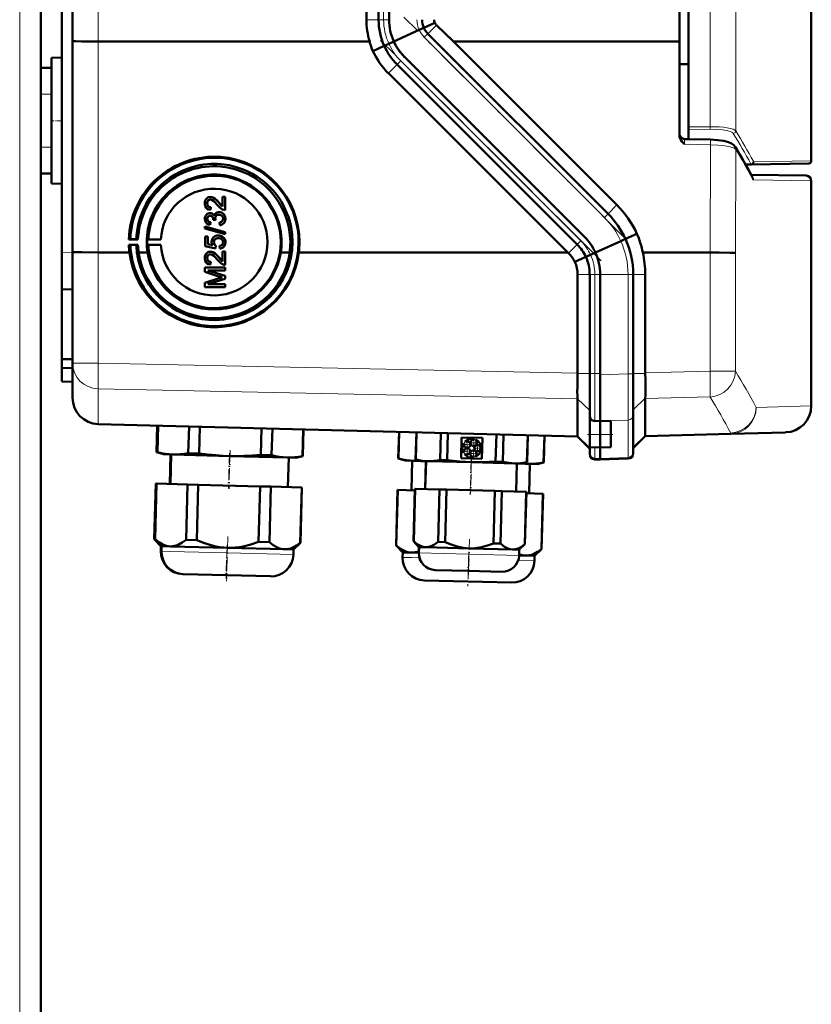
# Model space of a CAD drawing. Extents: x -1595 to 1972, y -1757 to 691.
# Tile 47 of 59: x 473 to 623, y 87 to 274. Entities that reach past the tile are written whole.
import ezdxf

# ---------------------------------------------------------------- set-up
doc = ezdxf.new("R2010")
doc.units = 0
doc.linetypes.add('DASHDOT', pattern=[18.5, 12, -3, 0.5, -3])

msp = doc.modelspace()

# ---------------------------------------------------------------- linework, layer by layer
at = {"color": 7, "linetype": 'DASHDOT', "lineweight": 18}
for p, q in [((472.57, -465.35), (472.57, 494.65)), ((587.17, 232.47), (545.38, 274.26)), ((582.75, 228.05), (540.96, 269.84))]:
    msp.add_line(p, q, dxfattribs=at)
at = {"color": 7, "lineweight": 18}
for p, q in [((472.57, -197.9), (472.57, 414.65)), ((608.27, 386.62), (608.27, 252.69)), ((603.41, 253.51), (603.41, 385.8)), ((487.43, 269.67), (487.43, 369.63)), ((541.53, 365.51), (541.53, 273.79)), ((538.27, 273.79), (540.57, 273.79)), ((541.53, 273.79), (540.57, 273.79)), ((541.53, 273.79), (542.57, 273.79)), ((551.54, 272.77), (549.91, 271.14)), ((549.14, 272.24), (549.14, 272.24)), ((549.23, 270.46), (549.91, 271.14)), ((487.43, 229.68), (487.43, 269.67)), ((541.65, 268.82), (541.65, 268.82)), ((583.37, 236.31), (549.23, 270.46)), ((542.42, 263.64), (544.08, 265.3)), ((544.76, 265.99), (544.08, 265.3)), ((578.9, 231.85), (544.76, 265.99)), ((476.57, 259.65), (478.57, 259.65)), ((599.28, 253.45), (603.41, 253.51)), ((603.41, 253.02), (599.28, 252.97)), ((603.45, 250.08), (598.54, 250.2)), ((476.57, 249.65), (478.57, 249.65)), ((603.38, 229.64), (603.45, 250.08)), ((608.27, 249.2), (608.2, 229.58)), ((611.09, 246.47), (610.04, 246.45)), ((611.71, 246.84), (622.57, 247.03)), ((611.35, 244.05), (611.34, 244.07)), ((622.56, 243.23), (611.63, 243.42)), ((585.74, 238.68), (584.05, 237)), ((583.37, 236.31), (584.05, 237)), ((578.9, 231.85), (578.22, 231.16)), ((587.35, 232.24), (587.34, 232.24)), ((480.57, 229.71), (482.57, 229.64)), ((487.43, 208.69), (487.43, 229.68)), ((576.56, 229.51), (578.22, 231.16)), ((603.38, 207.14), (603.38, 229.64)), ((608.2, 229.58), (608.2, 207.14)), ((579.85, 228.82), (579.85, 228.82)), ((578.27, 225.51), (580.57, 225.51)), ((580.57, 225.51), (581.53, 225.51)), ((581.53, 225.51), (582.57, 225.51)), ((581.53, 225.51), (581.53, 206.7)), ((587.85, 225.51), (582.56, 225.51)), ((587.85, 225.51), (588.81, 225.51)), ((587.85, 206.65), (587.85, 225.51)), ((591.1, 225.51), (588.81, 225.51)), ((487.43, 208.69), (482.57, 208.69)), ((487.43, 208.69), (578.27, 206.79)), ((578.26, 206.7), (580.57, 206.7)), ((581.53, 206.7), (580.57, 206.7)), ((581.53, 206.7), (582.57, 206.7)), ((581.53, 197.73), (581.53, 206.7)), ((582.56, 206.5), (587.85, 206.65)), ((588.81, 206.65), (587.85, 206.65)), ((591.1, 206.71), (588.81, 206.71)), ((603.38, 207.14), (591.1, 206.88)), ((603.38, 207.14), (608.2, 207.14)), ((578.27, 201.92), (487.43, 203.82)), ((487.43, 203.82), (487.43, 197.27)), ((578.26, 201.94), (580.57, 199.7)), ((591.1, 202.06), (588.81, 199.82)), ((591.1, 202.01), (603.38, 202.27)), ((612.14, 200.3), (622.56, 200.57)), ((587.85, 197.89), (582.56, 197.74)), ((587.85, 190.82), (587.85, 197.89)), ((487.43, 197.27), (578.27, 194.89)), ((487.43, 197.27), (487.43, 197.14)), ((581.53, 197.73), (582.57, 197.69)), ((581.53, 197.72), (581.53, 197.73)), ((578.27, 194.89), (580.57, 192.64)), ((580.57, 195.19), (582.57, 195.19)), ((584.56, 195.19), (582.56, 195.19)), ((591.1, 194.99), (588.81, 192.76)), ((607.3, 195.42), (591.1, 195)), ((607.3, 195.3), (607.3, 195.42)), ((581.53, 190.67), (581.53, 192.73)), ((581.53, 190.67), (582.57, 190.64)), ((581.53, 190.43), (581.53, 190.67)), ((587.85, 190.82), (582.56, 190.64)), ((587.85, 190.58), (587.85, 190.82)), ((499.37, 173.06), (499.31, 173.06)), ((499.43, 173.06), (499.37, 173.06)), ((501.1, 173.01), (499.43, 173.06)), ((511.92, 172.73), (501.1, 173.01)), ((524.42, 172.4), (511.92, 172.73)), ((546.8, 171.82), (545.12, 171.86)), ((548.3, 171.78), (546.8, 171.82)), ((548.21, 172.74), (548.18, 172.74)), ((557.7, 172.49), (548.21, 172.74)), ((567.2, 172.24), (557.7, 172.49)), ((570.11, 171.21), (567.03, 171.29))]:
    msp.add_line(p, q, dxfattribs=at)
at = {"color": 7, "lineweight": 50}
for p, q in [((599.28, 385.86), (599.28, 253.45)), ((476.57, 264.65), (476.57, 374.65)), ((482.57, 269.73), (482.57, 369.56)), ((597.56, 269.63), (597.56, 369.67)), ((538.27, 273.79), (538.27, 365.51)), ((540.57, 365.51), (540.57, 273.79)), ((542.57, 365.51), (542.57, 273.79)), ((480.57, 229.71), (480.57, 318.72)), ((622.57, 318.16), (622.57, 247.03)), ((551.23, 273.19), (549.14, 272.24)), ((554.78, 269.64), (551.54, 272.77)), ((548.26, 271.84), (543.45, 269.65)), ((549.14, 272.24), (548.26, 271.84)), ((584.05, 237), (549.91, 271.14)), ((482.57, 229.75), (482.57, 269.73)), ((538.88, 269.65), (487.43, 269.67)), ((539.51, 267.85), (541.65, 268.82)), ((541.65, 268.82), (542.53, 269.22)), ((542.53, 269.22), (543.47, 269.65)), ((597.56, 269.63), (554.78, 269.64)), ((585.74, 238.68), (554.78, 269.64)), ((597.56, 269.63), (597.56, 251.92)), ((478.57, 266.54), (480.57, 266.6)), ((478.57, 266.54), (480.57, 266.6)), ((478.57, 242.75), (478.57, 266.54)), ((578.22, 231.16), (544.08, 265.3)), ((579.63, 232.58), (545.49, 266.72)), ((579.64, 232.58), (545.49, 266.72)), ((599.28, 265.33), (597.56, 265.35)), ((476.57, 264.65), (478.57, 264.65)), ((476.57, 259.65), (476.57, 264.65)), ((478.57, 259.65), (478.57, 264.65)), ((576.41, 229.65), (542.42, 263.64)), ((476.57, 259.65), (476.57, 249.65)), ((478.57, 259.65), (478.57, 249.65)), ((599.28, 252.97), (599.28, 253.45)), ((599.28, 251.15), (599.28, 252.97)), ((598.54, 251.17), (599.28, 251.15)), ((598.54, 251.17), (603.45, 251.05)), ((476.57, 244.65), (476.57, 249.65)), ((478.57, 244.65), (478.57, 249.65)), ((622.07, 246.53), (611.22, 246.34)), ((476.57, -197.9), (476.57, 244.65)), ((476.57, 244.65), (478.57, 244.65)), ((611.22, 246.34), (610.11, 246.32)), ((478.57, 242.75), (480.57, 242.7)), ((611.15, 244.41), (621.58, 244.23)), ((622.56, 200.57), (622.56, 243.23)), ((508.09, 238.99), (508.1, 238.99)), ((508.36, 240.13), (508.37, 240.13)), ((508.71, 240.18), (508.71, 240.19)), ((510.29, 239.12), (511, 238.36)), ((510.29, 239.11), (510.29, 239.12)), ((511, 240.23), (511.01, 240.24)), ((511, 238.35), (511, 240.23)), ((511, 240.23), (511.49, 240.23)), ((511.01, 240.24), (511.5, 240.24)), ((511.49, 240.23), (511.5, 240.24)), ((511.49, 240.23), (511.49, 237.71)), ((511.5, 240.24), (511.5, 237.72)), ((508.34, 237.08), (508.34, 237.08)), ((508.62, 237.12), (508.63, 237.12)), ((508.78, 238.26), (508.73, 237.76)), ((508.73, 237.76), (508.74, 237.77)), ((508.79, 238.26), (508.74, 237.77)), ((508.78, 238.26), (508.79, 238.26)), ((509.97, 237.27), (509.98, 237.27)), ((510.34, 237.32), (510.34, 237.32)), ((511.49, 237.71), (511.5, 237.72)), ((508.09, 236.04), (508.1, 236.04)), ((508.68, 235.39), (508.63, 234.9)), ((508.69, 235.4), (508.64, 234.9)), ((508.68, 235.39), (508.69, 235.4)), ((509.22, 235.83), (509.23, 235.91)), ((509.67, 235.78), (509.22, 235.83)), ((509.62, 236.1), (509.62, 236.11)), ((509.67, 235.78), (509.68, 235.79)), ((510.41, 235.34), (510.42, 235.35)), ((510.46, 234.85), (510.41, 235.34)), ((511.54, 236.05), (511.55, 236.05)), ((507.64, 234.62), (511.49, 233.53)), ((507.64, 234.21), (507.64, 234.62)), ((507.64, 234.62), (507.65, 234.62)), ((511.49, 233.12), (507.64, 234.21)), ((507.65, 234.62), (511.5, 233.53)), ((508.63, 234.9), (508.64, 234.9)), ((510.76, 234.91), (510.77, 234.91)), ((511.49, 233.53), (511.49, 233.12)), ((511.49, 233.53), (511.5, 233.53)), ((511.5, 233.53), (511.5, 233.12)), ((493.26, 232.15), (493.54, 232.21)), ((494.98, 232.15), (493.26, 232.15)), ((493.54, 232.21), (494.65, 232.18)), ((494.65, 232.18), (494.98, 232.15)), ((496.7, 232.14), (496.95, 232.19)), ((499.32, 232.14), (496.7, 232.14)), ((496.95, 232.19), (499.32, 232.14)), ((507.69, 232.68), (508.19, 232.68)), ((507.69, 230.85), (507.69, 232.68)), ((507.69, 232.68), (507.7, 232.68)), ((507.7, 232.68), (508.19, 232.68)), ((508.19, 232.68), (508.19, 231.26)), ((508.19, 232.68), (508.19, 231.25)), ((508.19, 232.68), (508.19, 232.68)), ((509.37, 231.61), (509.38, 231.61)), ((509.71, 232.8), (509.72, 232.81)), ((510.17, 232.87), (510.18, 232.88)), ((511.08, 232.58), (511.08, 232.58)), ((511.49, 233.12), (511.5, 233.12)), ((511.54, 231.6), (511.55, 231.6)), ((586.46, 231.84), (581.65, 229.65)), ((587.34, 232.24), (586.46, 231.84)), ((589.52, 233.23), (587.35, 232.24)), ((480.57, 222.72), (480.57, 229.71)), ((482.57, 208.69), (482.57, 229.75)), ((487.43, 229.68), (493.38, 229.68)), ((493.54, 231.11), (493.27, 231.13)), ((493.27, 231.13), (494.98, 231.13)), ((494.65, 231.12), (493.54, 231.11)), ((494.98, 231.13), (494.65, 231.12)), ((496.79, 229.68), (495.1, 229.68)), ((496.95, 231.12), (496.7, 231.14)), ((496.7, 231.14), (499.32, 231.14)), ((499.32, 231.14), (496.95, 231.12)), ((509.67, 230.45), (507.69, 230.85)), ((508.19, 231.26), (509.18, 231.06)), ((508.19, 231.25), (508.19, 231.26)), ((508.19, 231.25), (509.18, 231.06)), ((508.36, 229.76), (508.37, 229.76)), ((508.71, 229.81), (508.71, 229.82)), ((509.72, 230.95), (509.67, 230.45)), ((509.67, 230.45), (509.68, 230.46)), ((509.73, 230.95), (509.68, 230.46)), ((509.72, 230.95), (509.73, 230.95)), ((510.46, 230.4), (510.41, 230.9)), ((510.41, 230.9), (510.42, 230.9)), ((510.78, 230.47), (510.79, 230.47)), ((511, 227.98), (511, 229.86)), ((511, 229.86), (511.49, 229.86)), ((511, 229.86), (511.01, 229.86)), ((511.01, 229.86), (511.5, 229.86)), ((511.49, 229.86), (511.49, 227.34)), ((511.49, 229.86), (511.5, 229.86)), ((511.5, 229.86), (511.5, 227.34)), ((523.73, 229.67), (522.03, 229.67)), ((525.44, 229.66), (539.86, 229.66)), ((539.86, 229.66), (576.41, 229.65)), ((576.56, 229.51), (576.41, 229.65)), ((580.74, 229.22), (581.68, 229.65)), ((590.63, 229.65), (603.38, 229.64)), ((508.09, 228.62), (508.1, 228.62)), ((508.78, 227.89), (508.73, 227.39)), ((508.79, 227.89), (508.74, 227.39)), ((508.78, 227.89), (508.79, 227.89)), ((510.29, 228.75), (511, 227.99)), ((510.29, 228.74), (510.29, 228.75)), ((577.75, 227.87), (579.85, 228.82)), ((579.85, 228.82), (580.74, 229.22)), ((507.64, 226.8), (511.49, 226.8)), ((507.64, 225.99), (507.64, 226.8)), ((507.64, 226.8), (507.65, 226.8)), ((510.3, 225.14), (507.64, 225.99)), ((507.65, 226.8), (511.5, 226.8)), ((508.24, 226.26), (511.5, 225.23)), ((508.24, 226.26), (511.49, 225.23)), ((511.49, 226.26), (508.24, 226.26)), ((508.73, 227.39), (508.74, 227.39)), ((511.49, 227.34), (511.5, 227.34)), ((511.49, 226.8), (511.49, 226.26)), ((511.49, 226.8), (511.5, 226.8)), ((511.49, 226.26), (511.5, 226.26)), ((511.5, 226.8), (511.5, 226.26)), ((507.64, 223.91), (510.35, 224.77)), ((507.65, 223.92), (510.35, 224.78)), ((511.49, 224.66), (508.24, 223.64)), ((511.49, 225.23), (511.49, 224.66)), ((511.49, 225.23), (511.5, 225.23)), ((511.49, 224.66), (511.5, 224.66)), ((511.5, 225.23), (511.5, 224.66)), ((578.27, 206.79), (578.27, 225.51)), ((580.57, 206.7), (580.57, 225.51)), ((582.56, 206.5), (582.56, 225.51)), ((582.57, 206.7), (582.57, 225.51)), ((588.81, 206.65), (588.81, 225.51)), ((591.1, 206.88), (591.1, 225.51)), ((482.57, 222.65), (480.57, 222.72)), ((480.57, 222.72), (480.57, 209.42)), ((507.64, 223.91), (507.65, 223.92)), ((507.64, 223.1), (507.64, 223.91)), ((511.49, 223.09), (507.64, 223.1)), ((508.24, 223.64), (511.5, 223.64)), ((508.24, 223.64), (511.49, 223.64)), ((511.49, 223.64), (511.49, 223.09)), ((511.49, 223.64), (511.5, 223.64)), ((511.49, 223.09), (511.5, 223.1)), ((511.5, 223.64), (511.5, 223.1)), ((480.57, 209.42), (482.57, 209.44)), ((480.57, 209.42), (480.57, 207.81)), ((480.57, 205.22), (480.57, 207.81)), ((480.57, 207.81), (482.57, 207.72)), ((482.57, 202.14), (482.57, 208.69)), ((578.27, 206.79), (578.26, 206.7)), ((580.57, 204.1), (580.57, 206.7)), ((582.56, 197.74), (582.56, 206.5)), ((582.57, 197.69), (582.57, 206.7)), ((588.81, 198.86), (588.81, 206.65)), ((591.1, 206.88), (591.1, 206.71)), ((480.57, 205.22), (482.57, 205.15)), ((580.57, 201.66), (580.57, 204.1)), ((578.26, 201.94), (578.27, 201.92)), ((578.27, 201.92), (578.27, 194.89)), ((580.57, 199.79), (580.57, 201.66)), ((591.1, 195), (591.1, 202.01)), ((580.57, 198.74), (580.57, 199.79)), ((580.57, 195.19), (580.57, 198.74)), ((588.81, 191.79), (588.81, 198.86)), ((578.27, 194.76), (487.43, 197.14)), ((498.5, 191.8), (498.63, 196.85)), ((498.5, 191.8), (498.63, 196.85)), ((498.5, 191.8), (498.63, 196.85)), ((498.55, 191.79), (498.69, 196.84)), ((498.56, 191.79), (498.69, 196.84)), ((498.61, 191.79), (498.74, 196.84)), ((498.62, 191.79), (498.75, 196.84)), ((498.67, 191.79), (498.8, 196.84)), ((504.51, 191.64), (504.65, 196.69)), ((506.57, 191.58), (506.7, 196.63)), ((518.26, 191.28), (518.39, 196.33)), ((520.31, 191.22), (520.44, 196.27)), ((526.16, 191.07), (526.29, 196.12)), ((526.21, 191.07), (526.34, 196.12)), ((581.53, 197.72), (582.57, 197.69)), ((582.56, 197.69), (584.56, 197.76)), ((582.56, 197.69), (582.56, 197.74)), ((582.56, 197.69), (582.56, 195.19)), ((582.57, 195.19), (582.57, 197.69)), ((584.56, 195.19), (584.56, 197.76)), ((544.31, 190.6), (544.44, 195.65)), ((544.36, 190.6), (544.5, 195.65)), ((547.59, 190.44), (547.73, 195.56)), ((547.62, 190.44), (547.75, 195.56)), ((547.65, 190.44), (547.78, 195.56)), ((552.23, 190.32), (552.37, 195.44)), ((553.58, 190.29), (553.71, 195.4)), ((556.2, 190.66), (556.3, 194.62)), ((556.3, 194.62), (560.26, 194.51)), ((558.61, 194.2), (558.66, 194.33)), ((559, 194.21), (558.95, 194.08)), ((560.26, 194.51), (560.16, 190.55)), ((562.75, 190.05), (562.89, 195.16)), ((564.1, 190.01), (564.23, 195.13)), ((568.68, 189.89), (568.82, 195.01)), ((568.71, 189.89), (568.85, 195.01)), ((571.85, 189.88), (571.98, 194.93)), ((571.9, 189.87), (572.04, 194.92)), ((578.27, 194.76), (580.57, 192.46)), ((580.57, 195.19), (580.57, 192.76)), ((582.56, 192.69), (582.56, 195.19)), ((582.57, 192.69), (582.57, 195.19)), ((584.56, 195.19), (584.56, 192.73)), ((591.1, 194.87), (588.81, 192.58)), ((591.1, 194.87), (607.3, 195.3)), ((591.1, 195), (591.1, 194.99)), ((617.69, 195.57), (607.3, 195.3)), ((556.81, 193.45), (556.7, 193.53)), ((556.92, 193.82), (557.03, 193.73)), ((560.01, 192.36), (559.88, 192.36)), ((559.89, 192.72), (560.02, 192.72)), ((580.57, 191.64), (580.57, 192.76)), ((580.57, 192.76), (582.57, 192.69)), ((584.56, 192.73), (582.56, 192.69)), ((582.56, 190.64), (582.56, 192.69)), ((582.57, 190.64), (582.57, 192.69)), ((499.79, 191.41), (498.5, 191.8)), ((498.5, 191.8), (498.55, 191.79)), ((499.79, 191.41), (498.5, 191.8)), ((498.6, 191.78), (498.55, 191.79)), ((498.56, 191.79), (498.61, 191.79)), ((499.85, 191.41), (498.56, 191.79)), ((498.65, 191.78), (498.61, 191.79)), ((498.62, 191.79), (498.67, 191.79)), ((499.91, 191.41), (498.62, 191.79)), ((499.85, 191.41), (499.79, 191.41)), ((499.91, 191.41), (499.85, 191.41)), ((501.58, 191.37), (499.91, 191.41)), ((501.14, 191.38), (500.99, 185.78)), ((501.14, 191.38), (501, 185.78)), ((501.14, 191.38), (501, 185.78)), ((501.2, 191.38), (501.05, 185.78)), ((501.26, 191.38), (501.11, 185.78)), ((512.4, 191.08), (501.58, 191.37)), ((504.51, 191.64), (506.57, 191.58)), ((523.23, 190.8), (512.4, 191.08)), ((518.26, 191.28), (520.31, 191.22)), ((524.9, 190.76), (523.23, 190.8)), ((523.55, 190.79), (523.4, 185.19)), ((524.9, 190.76), (526.21, 191.07)), ((526.16, 191.07), (526.21, 191.07)), ((544.31, 190.6), (544.36, 190.6)), ((545.6, 190.21), (544.31, 190.6)), ((547.59, 190.44), (547.62, 190.44)), ((548.63, 190.13), (547.59, 190.44)), ((547.62, 190.44), (547.65, 190.44)), ((548.66, 190.13), (547.62, 190.44)), ((560.16, 190.55), (556.2, 190.66)), ((556.65, 191.72), (556.77, 191.8)), ((556.97, 191.5), (556.85, 191.42)), ((558.57, 190.82), (558.53, 190.95)), ((558.87, 191.05), (558.91, 190.92)), ((580.57, 191.43), (580.57, 191.64)), ((581.53, 190.43), (582.57, 190.4)), ((582.56, 190.4), (582.56, 190.64)), ((587.85, 190.58), (582.56, 190.4)), ((582.57, 190.4), (582.57, 190.64)), ((588.81, 191.58), (588.81, 191.79)), ((547.28, 190.17), (545.6, 190.21)), ((546.95, 190.18), (546.81, 184.58)), ((548.66, 190.13), (547.28, 190.17)), ((548.66, 190.13), (548.63, 190.13)), ((549.93, 190.1), (548.66, 190.13)), ((549.53, 190.11), (549.39, 184.81)), ((549.56, 190.11), (549.42, 184.81)), ((558.16, 189.89), (549.93, 190.1)), ((552.23, 190.32), (553.58, 190.29)), ((566.38, 189.67), (558.16, 189.89)), ((562.75, 190.05), (564.1, 190.01)), ((567.65, 189.64), (566.38, 189.67)), ((566.76, 189.66), (566.62, 184.36)), ((567.65, 189.64), (568.71, 189.89)), ((568.92, 189.6), (567.66, 189.64)), ((568.68, 189.89), (568.71, 189.89)), ((570.59, 189.56), (568.92, 189.6)), ((569.25, 189.6), (569.1, 184)), ((570.59, 189.56), (571.9, 189.87)), ((571.85, 189.88), (571.9, 189.87)), ((498.07, 175.34), (498.35, 185.85)), ((498.07, 175.34), (498.35, 185.85)), ((498.07, 175.34), (498.35, 185.85)), ((498.4, 185.85), (498.12, 175.34)), ((498.13, 175.34), (498.4, 185.85)), ((498.46, 185.85), (498.18, 175.34)), ((498.19, 175.34), (498.46, 185.85)), ((498.51, 185.85), (498.24, 175.34)), ((498.4, 185.85), (498.35, 185.85)), ((498.46, 185.85), (498.4, 185.85)), ((498.4, 185.85), (498.4, 185.85)), ((498.51, 185.85), (498.46, 185.85)), ((498.51, 185.85), (504.36, 185.69)), ((504.36, 185.69), (504.08, 175.19)), ((506.41, 185.64), (504.36, 185.69)), ((506.41, 185.64), (506.14, 175.13)), ((506.41, 185.64), (518.1, 185.33)), ((518.1, 185.33), (517.83, 174.83)), ((520.16, 185.28), (518.1, 185.33)), ((520.16, 185.28), (519.88, 174.77)), ((520.16, 185.28), (526, 185.13)), ((526, 185.13), (525.73, 174.62)), ((525.78, 174.62), (526.05, 185.12)), ((526.05, 185.12), (526, 185.13)), ((547.18, 174.91), (547.45, 184.86)), ((547.21, 174.91), (547.47, 184.86)), ((547.5, 184.86), (547.24, 174.91)), ((547.47, 184.86), (547.45, 184.86)), ((547.5, 184.86), (547.47, 184.86)), ((547.5, 184.86), (552.09, 184.74)), ((543.88, 174.15), (544.16, 184.65)), ((544.21, 184.65), (543.93, 174.14)), ((544.21, 184.65), (544.16, 184.65)), ((544.21, 184.65), (547.44, 184.56)), ((552.09, 184.74), (551.83, 174.79)), ((553.43, 184.71), (552.09, 184.74)), ((553.43, 184.71), (553.17, 174.75)), ((553.43, 184.71), (562.61, 184.47)), ((562.61, 184.47), (562.35, 174.51)), ((563.95, 184.43), (562.61, 184.47)), ((563.95, 184.43), (563.69, 174.47)), ((563.95, 184.43), (568.54, 184.31)), ((568.54, 184.31), (568.28, 174.35)), ((568.31, 174.35), (568.57, 184.31)), ((568.57, 184.31), (568.54, 184.31)), ((568.56, 184.01), (571.7, 183.93)), ((571.7, 183.93), (571.42, 173.42)), ((571.47, 173.42), (571.75, 183.93)), ((571.75, 183.93), (571.7, 183.93)), ((499.34, 174.01), (498.07, 175.34)), ((498.07, 175.34), (498.12, 175.34)), ((499.34, 174.01), (498.07, 175.34)), ((499.34, 174.01), (498.07, 175.34)), ((498.16, 175.31), (498.12, 175.34)), ((498.13, 175.34), (498.18, 175.34)), ((499.39, 174.01), (498.13, 175.34)), ((498.22, 175.3), (498.18, 175.34)), ((498.19, 175.34), (498.24, 175.34)), ((499.45, 174.01), (498.19, 175.34)), ((499.34, 174.01), (499.31, 173.06)), ((499.34, 174.01), (499.31, 173.06)), ((499.34, 174.01), (499.31, 173.06)), ((499.4, 174.01), (499.34, 174.01)), ((499.39, 174.01), (499.37, 173.06)), ((499.45, 174.01), (499.39, 174.01)), ((499.45, 174.01), (499.43, 173.06)), ((501.13, 173.96), (499.45, 174.01)), ((511.95, 173.68), (501.13, 173.96)), ((504.08, 175.19), (506.14, 175.13)), ((522.77, 173.4), (511.95, 173.68)), ((517.83, 174.83), (519.88, 174.77)), ((524.44, 173.35), (525.78, 174.62)), ((525.73, 174.62), (525.78, 174.62)), ((543.88, 174.15), (543.93, 174.14)), ((545.15, 172.81), (543.88, 174.15)), ((547.18, 174.91), (547.21, 174.91)), ((548.21, 173.83), (547.18, 174.91)), ((547.21, 174.91), (547.24, 174.91)), ((548.23, 173.83), (547.21, 174.91)), ((548.21, 173.83), (548.18, 172.74)), ((548.23, 173.83), (548.21, 172.74)), ((548.23, 173.83), (548.21, 173.83)), ((549.51, 173.8), (548.23, 173.83)), ((557.73, 173.58), (549.51, 173.8)), ((551.83, 174.79), (553.17, 174.75)), ((565.96, 173.36), (557.73, 173.58)), ((562.35, 174.51), (563.69, 174.47)), ((567.23, 173.33), (568.31, 174.35)), ((568.28, 174.35), (568.31, 174.35)), ((524.44, 173.35), (522.77, 173.4)), ((524.44, 173.35), (524.42, 172.4)), ((545.15, 172.81), (545.12, 171.86)), ((546.82, 172.77), (545.15, 172.81)), ((548.18, 172.73), (546.82, 172.77)), ((567.23, 173.33), (565.96, 173.36)), ((567.23, 173.33), (567.2, 172.24)), ((568.46, 172.2), (567.2, 172.23)), ((570.14, 172.16), (568.46, 172.2)), ((570.14, 172.16), (570.11, 171.21)), ((570.14, 172.16), (571.47, 173.42)), ((571.42, 173.42), (571.47, 173.42)), ((503.5, 168.71), (503.44, 168.71)), ((503.55, 168.71), (503.5, 168.71)), ((520.07, 168.28), (503.56, 168.71)), ((551.32, 169.46), (551.29, 169.46)), ((557.62, 169.29), (551.32, 169.46)), ((563.92, 169.13), (557.62, 169.29)), ((565.76, 167.08), (549.25, 167.51))]:
    msp.add_line(p, q, dxfattribs=at)
at = {"color": 7, "linetype": 'DASHDOT', "lineweight": 18, "ltscale": 0.060001}
for p, q in [((476.37, 259.65), (478.77, 259.65)), ((476.37, 249.65), (478.77, 249.65))]:
    msp.add_line(p, q, dxfattribs=at)
at = {"color": 7, "linetype": 'DASHDOT', "lineweight": 18, "ltscale": 0.059999}
msp.add_line((478.37, 254.65), (480.77, 254.65), dxfattribs=at)
at = {"color": 7, "linetype": 'DASHDOT', "lineweight": 18, "ltscale": 0.039}
for p, q in [((558.59, 194.38), (558.59, 192.82)), ((558.15, 193.24), (556.59, 193.24)), ((557.34, 192.75), (557.34, 191.19)), ((557.37, 194.02), (557.37, 192.46)), ((559.37, 193.6), (557.81, 193.6)), ((560.09, 192.56), (558.53, 192.56)), ((559.31, 193.34), (559.31, 191.78)), ((558.12, 191.97), (556.56, 191.97)), ((559.32, 191.55), (557.76, 191.55))]:
    msp.add_line(p, q, dxfattribs=at)
at = {"color": 7, "linetype": 'DASHDOT', "lineweight": 18, "ltscale": 0.119881}
msp.add_line((580.17, 195.19), (584.96, 195.19), dxfattribs=at)
at = {"color": 7, "linetype": 'DASHDOT', "lineweight": 18, "ltscale": 0.039001}
msp.add_line((558.54, 192.33), (558.54, 190.77), dxfattribs=at)
at = {"color": 7, "linetype": 'DASHDOT', "lineweight": 18, "ltscale": 0.168016}
for p, q in [((512.3, 191.65), (512.13, 184.93)), ((512.36, 191.64), (512.18, 184.93)), ((558.11, 190.45), (557.94, 183.73))]:
    msp.add_line(p, q, dxfattribs=at)
at = {"color": 7, "linetype": 'DASHDOT', "lineweight": 18, "ltscale": 0.183048}
msp.add_line((512.43, 192.19), (512.24, 184.88), dxfattribs=at)
at = {"color": 7, "linetype": 'DASHDOT', "lineweight": 18, "ltscale": 0.159016}
msp.add_line((558.14, 190.42), (557.98, 184.06), dxfattribs=at)
at = {"color": 7, "linetype": 'DASHDOT', "lineweight": 18, "ltscale": 0.171052}
msp.add_line((558.18, 190.86), (558, 184.02), dxfattribs=at)
at = {"color": 7, "linetype": 'DASHDOT', "lineweight": 18, "ltscale": 0.212292}
msp.add_line((512, 175.84), (511.78, 167.35), dxfattribs=at)
at = {"color": 7, "linetype": 'DASHDOT', "lineweight": 18, "ltscale": 0.159002}
msp.add_line((511.85, 174.21), (511.68, 167.86), dxfattribs=at)
at = {"color": 7, "linetype": 'DASHDOT', "lineweight": 18, "ltscale": 0.168715}
msp.add_line((557.78, 175.31), (557.6, 168.56), dxfattribs=at)
at = {"color": 7, "linetype": 'DASHDOT', "lineweight": 18, "ltscale": 0.133699}
msp.add_line((511.88, 173.28), (511.74, 167.94), dxfattribs=at)
at = {"color": 7, "linetype": 'DASHDOT', "lineweight": 18, "ltscale": 0.143425}
msp.add_line((557.63, 172.12), (557.48, 166.38), dxfattribs=at)
at = {"color": 7, "linetype": 'DASHDOT', "lineweight": 18, "ltscale": 0.100908}
msp.add_line((557.69, 172.91), (557.58, 168.87), dxfattribs=at)
at = {"color": 7, "lineweight": 50}
for points in [[(482.57, 269.73), (482.57, 269.73), (482.57, 269.73), (482.57, 269.73), (482.64, 269.72), (483.2, 269.7), (484.36, 269.68), (487.43, 269.67)], [(545.49, 266.72), (545.01, 267.24), (544.57, 267.78), (544.17, 268.37), (543.8, 268.99), (543.47, 269.65)], [(598.54, 250.2), (598.05, 250.72), (597.84, 251.01), (597.7, 251.29), (597.6, 251.59), (597.56, 251.92)], [(608.14, 249.71), (607.84, 250.06), (607.42, 250.34), (606.86, 250.57), (606, 250.8), (604.8, 250.97), (603.45, 251.05)], [(524.26, 231.65), (524.19, 233.06), (523.99, 234.45), (523.79, 235.36), (523.47, 236.41), (522.96, 237.71), (522.55, 238.56), (522.08, 239.38), (521.26, 240.59), (520.52, 241.49), (519.99, 242.06), (519.42, 242.6), (518.56, 243.33), (517.68, 243.96), (516.66, 244.59), (515.53, 245.16), (514.94, 245.41), (513.61, 245.86), (512.24, 246.2), (511.31, 246.34), (510.07, 246.45), (508.81, 246.45), (507.48, 246.33), (506.4, 246.14), (505.26, 245.86), (504.3, 245.54), (503.36, 245.15), (502.7, 244.84), (502.01, 244.46), (501.09, 243.88), (500.23, 243.24), (499.41, 242.54), (498.41, 241.52), (497.8, 240.8), (497.25, 240.04), (496.56, 238.93), (496.45, 238.74), (495.87, 237.55), (495.39, 236.3), (495.02, 234.95), (494.81, 233.86), (494.75, 233.4), (494.65, 232.18)], [(507.64, 239), (507.67, 239.28), (507.72, 239.49), (507.81, 239.69), (508, 239.91), (508.23, 240.08), (508.36, 240.13)], [(508.73, 237.76), (508.37, 237.84), (508.05, 238.01), (507.91, 238.14), (507.73, 238.46), (507.65, 238.82), (507.64, 239)], [(508.52, 239.66), (508.37, 239.58), (508.19, 239.4), (508.1, 239.16), (508.09, 238.99)], [(508.09, 238.99), (508.15, 238.65), (508.27, 238.46), (508.45, 238.33), (508.67, 238.26), (508.78, 238.26)], [(508.52, 239.66), (508.37, 239.58), (508.23, 239.45), (508.15, 239.29), (508.1, 238.99)], [(508.1, 238.99), (508.12, 238.77), (508.18, 238.6), (508.35, 238.39), (508.6, 238.28), (508.79, 238.26)], [(508.71, 240.19), (509, 240.15), (509.34, 240.01), (509.6, 239.84), (510.01, 239.44), (510.29, 239.12)], [(508.71, 240.18), (508.9, 240.17), (509.28, 240.04), (509.61, 239.82), (509.9, 239.55), (510.29, 239.11)], [(510.05, 238.65), (509.47, 239.29), (509.34, 239.42), (509.05, 239.61), (508.71, 239.69)], [(510.29, 239.11), (510.69, 238.63), (511, 238.35)], [(507.64, 236.03), (507.67, 236.29), (507.82, 236.67), (507.94, 236.83), (508.1, 236.96), (508.34, 237.08)], [(508.62, 237.12), (508.82, 237.1), (509, 237.03), (509.16, 236.91), (509.34, 236.68), (509.39, 236.6)], [(508.63, 237.12), (508.82, 237.1), (509.01, 237.03), (509.17, 236.92), (509.3, 236.77), (509.39, 236.61)], [(509.39, 236.6), (509.44, 236.77), (509.59, 237.01), (509.73, 237.14), (509.97, 237.27)], [(511.15, 237.77), (510.89, 237.88), (510.54, 238.13), (510.05, 238.65)], [(510.34, 237.32), (510.73, 237.26), (510.96, 237.15), (511.17, 236.99), (511.33, 236.8), (511.5, 236.44), (511.55, 236.05)], [(510.34, 237.32), (510.53, 237.31), (510.9, 237.18), (511.21, 236.94), (511.43, 236.61), (511.53, 236.23), (511.54, 236.05)], [(508.63, 234.9), (508.32, 234.99), (508.03, 235.16), (507.81, 235.4), (507.68, 235.71), (507.64, 236.03)], [(508.46, 236.6), (508.27, 236.49), (508.14, 236.32), (508.09, 236.11), (508.09, 236.04)], [(508.09, 236.04), (508.11, 235.85), (508.25, 235.6), (508.41, 235.48), (508.68, 235.39)], [(508.46, 236.6), (508.26, 236.47), (508.13, 236.26), (508.1, 236.04)], [(508.1, 236.04), (508.12, 235.85), (508.19, 235.68), (508.32, 235.55), (508.48, 235.45), (508.69, 235.4)], [(509.23, 235.91), (509.21, 236.11), (509.09, 236.4), (508.94, 236.55), (508.84, 236.6), (508.64, 236.63)], [(510.09, 236.79), (509.94, 236.72), (509.74, 236.52), (509.63, 236.25), (509.62, 236.11)], [(510.09, 236.79), (509.93, 236.71), (509.79, 236.59), (509.69, 236.45), (509.62, 236.19), (509.62, 236.1)], [(511.1, 236.07), (511.09, 236.19), (511.03, 236.42), (510.88, 236.62), (510.68, 236.75), (510.45, 236.82), (510.33, 236.83)], [(510.59, 235.39), (510.81, 235.49), (510.97, 235.64), (511.08, 235.89), (511.1, 236.07)], [(511.54, 236.05), (511.51, 235.75), (511.42, 235.47), (511.25, 235.23), (511.02, 235.04), (510.76, 234.91)], [(511.55, 236.05), (511.51, 235.7), (511.42, 235.47), (511.28, 235.26), (511.01, 235.03), (510.77, 234.91)], [(508.93, 231.74), (508.96, 232.02), (509.07, 232.28), (509.24, 232.51), (509.46, 232.69), (509.71, 232.8)], [(509.18, 231.06), (509.03, 231.31), (508.94, 231.6), (508.93, 231.74)], [(509.85, 232.33), (509.6, 232.19), (509.48, 232.05), (509.41, 231.88), (509.37, 231.61)], [(509.37, 231.61), (509.42, 231.3), (509.54, 231.1), (509.72, 230.95)], [(509.85, 232.33), (509.62, 232.2), (509.49, 232.05), (509.41, 231.87), (509.38, 231.61)], [(509.38, 231.61), (509.39, 231.45), (509.5, 231.16), (509.73, 230.95)], [(510.17, 232.87), (510.46, 232.85), (510.83, 232.73), (511.08, 232.58)], [(510.18, 232.88), (510.38, 232.87), (510.75, 232.77), (511.08, 232.58)], [(511.1, 231.6), (511.06, 231.87), (510.93, 232.1), (510.83, 232.19), (510.59, 232.32), (510.33, 232.38), (510.2, 232.38)], [(510.62, 230.95), (510.78, 231.02), (510.92, 231.13), (511.03, 231.27), (511.08, 231.43), (511.1, 231.6)], [(511.54, 231.6), (511.52, 231.31), (511.42, 231.03), (511.26, 230.79), (511.04, 230.6), (510.78, 230.47)], [(511.55, 231.6), (511.51, 231.25), (511.36, 230.91), (511.09, 230.63), (510.79, 230.47)], [(511.08, 232.58), (511.25, 232.43), (511.38, 232.25), (511.48, 232.05), (511.54, 231.83), (511.55, 231.6)], [(511.08, 232.58), (511.31, 232.34), (511.43, 232.15), (511.51, 231.93), (511.54, 231.6)], [(482.57, 229.75), (482.57, 229.74), (482.57, 229.74), (482.57, 229.74), (482.64, 229.74), (483.2, 229.71), (484.36, 229.7), (487.43, 229.68)], [(507.64, 228.63), (507.67, 228.91), (507.72, 229.12), (507.81, 229.32), (508, 229.54), (508.23, 229.7), (508.36, 229.76)], [(508.71, 229.82), (509, 229.78), (509.34, 229.64), (509.6, 229.46), (510.01, 229.07), (510.29, 228.75)], [(508.71, 229.81), (508.9, 229.8), (509.28, 229.67), (509.61, 229.45), (509.9, 229.18), (510.29, 228.74)], [(608.2, 229.58), (607.2, 229.61), (605.09, 229.63)], [(508.73, 227.39), (508.37, 227.47), (508.05, 227.64), (507.91, 227.77), (507.73, 228.09), (507.65, 228.45), (507.64, 228.63)], [(508.52, 229.29), (508.37, 229.21), (508.19, 229.02), (508.1, 228.78), (508.09, 228.62)], [(508.09, 228.62), (508.15, 228.28), (508.27, 228.09), (508.45, 227.95), (508.67, 227.89), (508.78, 227.89)], [(508.52, 229.29), (508.37, 229.21), (508.23, 229.08), (508.15, 228.92), (508.1, 228.62)], [(508.1, 228.62), (508.12, 228.4), (508.18, 228.23), (508.35, 228.02), (508.6, 227.91), (508.79, 227.89)], [(510.05, 228.28), (509.47, 228.92), (509.34, 229.04), (509.05, 229.24), (508.71, 229.32)], [(511.15, 227.39), (510.89, 227.51), (510.54, 227.76), (510.05, 228.28)], [(510.29, 228.74), (510.69, 228.26), (511, 227.98)], [(578.23, 203.68), (578.26, 202.09), (578.26, 201.94)], [(591.17, 203.78), (591.14, 202.56), (591.1, 202.06)], [(501.58, 191.37), (500.86, 191.41), (500.13, 191.49), (499.41, 191.62), (498.67, 191.79)], [(504.51, 191.64), (503.77, 191.51), (503.04, 191.42), (502.31, 191.37), (501.58, 191.37)], [(512.4, 191.08), (511.04, 191.14), (509.68, 191.23), (508.14, 191.39), (506.57, 191.58)], [(518.26, 191.28), (516.68, 191.16), (515.13, 191.09), (513.77, 191.07), (512.4, 191.08)], [(523.23, 190.8), (522.5, 190.84), (521.78, 190.93), (521.05, 191.06), (520.31, 191.22)], [(526.16, 191.07), (525.41, 190.94), (524.68, 190.85), (523.95, 190.8), (523.23, 190.8)], [(547.28, 190.17), (546.55, 190.21), (545.83, 190.3), (545.1, 190.43), (544.36, 190.6)], [(549.93, 190.1), (548.8, 190.2), (547.65, 190.44)], [(552.23, 190.32), (551.07, 190.14), (549.93, 190.1)], [(558.16, 189.89), (555.88, 190.02), (553.58, 190.29)], [(562.75, 190.05), (560.44, 189.9), (558.16, 189.89)], [(566.38, 189.67), (565.25, 189.77), (564.1, 190.01)], [(568.68, 189.89), (567.52, 189.71), (566.38, 189.67)], [(571.85, 189.88), (571.11, 189.74), (570.37, 189.65), (569.65, 189.61), (568.92, 189.6)], [(501.13, 173.96), (500.76, 174), (500.39, 174.07), (500.03, 174.19), (499.67, 174.34), (498.95, 174.77), (498.24, 175.34)], [(504.08, 175.19), (503.34, 174.66), (502.6, 174.27), (502.24, 174.13), (501.87, 174.03), (501.5, 173.98), (501.13, 173.96)], [(511.95, 173.68), (511.23, 173.72), (510.51, 173.8), (509.76, 173.93), (509.02, 174.1), (507.58, 174.55), (506.14, 175.13)], [(517.83, 174.83), (516.36, 174.32), (514.9, 173.94), (514.15, 173.81), (513.39, 173.73), (512.67, 173.68), (511.95, 173.68)], [(522.77, 173.4), (522.4, 173.43), (522.03, 173.5), (521.67, 173.62), (521.31, 173.78), (520.59, 174.2), (519.88, 174.77)], [(525.73, 174.62), (524.99, 174.09), (524.25, 173.7), (523.88, 173.56), (523.51, 173.47), (523.14, 173.41), (522.77, 173.4)], [(546.82, 172.77), (546.45, 172.8), (546.09, 172.87), (545.72, 172.99), (545.36, 173.15), (544.64, 173.57), (543.93, 174.14)], [(549.51, 173.8), (548.99, 173.86), (548.49, 174.04), (547.99, 174.32), (547.61, 174.59), (547.24, 174.91)], [(551.83, 174.79), (551.44, 174.49), (551.05, 174.24), (550.54, 173.99), (550.02, 173.84), (549.51, 173.8)], [(557.73, 173.58), (556.57, 173.68), (555.43, 173.92), (554.3, 174.28), (553.17, 174.75)], [(562.35, 174.51), (561.19, 174.1), (560.04, 173.8), (558.89, 173.62), (557.73, 173.58)], [(565.96, 173.36), (565.44, 173.43), (564.94, 173.61), (564.44, 173.89), (564.06, 174.16), (563.69, 174.47)], [(568.28, 174.35), (567.89, 174.06), (567.5, 173.81), (566.99, 173.56), (566.47, 173.41), (565.96, 173.36)], [(571.42, 173.42), (570.68, 172.89), (569.94, 172.5), (569.57, 172.37), (569.21, 172.27), (568.84, 172.21), (568.46, 172.2)]]:
    msp.add_lwpolyline(points, dxfattribs=at)
at = {"color": 7, "lineweight": 18}
for points in [[(544.76, 265.99), (544.23, 266.56), (543.74, 267.16), (543.3, 267.81), (542.89, 268.5), (542.53, 269.22)], [(603.41, 253.51), (605.09, 253.47), (605.9, 253.4), (606.65, 253.3), (607.24, 253.18), (607.73, 253.03), (608.07, 252.87), (608.27, 252.69)], [(607.78, 252.21), (607.67, 252.33), (607.49, 252.45), (607.17, 252.59), (606.75, 252.72), (605.78, 252.9), (604.63, 253), (603.41, 253.02)], [(598.54, 251.17), (598.54, 251.17), (598.54, 251.17), (598.53, 251.15), (598.53, 251.02), (598.54, 250.2)], [(608.27, 249.2), (608.14, 249.32), (607.92, 249.44), (607.22, 249.67), (606.17, 249.87), (604.88, 250.01), (603.45, 250.08)], [(587.85, 206.65), (587.86, 200.11), (587.85, 197.89)], [(603.38, 202.27), (603.4, 202.56), (603.41, 203.5), (603.38, 207.14)]]:
    msp.add_lwpolyline(points, dxfattribs=at)
at = {"color": 7, "lineweight": 50}
for centre, radius, start, end in [((552.57, 273.79), 14.3, 180.0034, 196.8325), ((552.5, 273.79), 11.93, 179.9912, 204.6124), ((552.69, 273.79), 10.13, 180.0163, 204.1522), ((552.43, 273.79), 9.87, 179.9823, 204.7977), ((552.63, 273.79), 3.82, 180.0245, 204.0528), ((552.55, 273.79), 1.45, 179.9327, 204.6586), ((552.58, 273.84), 1.49, 205.8875, 225.8639), ((552.62, 273.85), 3.83, 204.8681, 225.0152), ((552.51, 273.38), 14.14, 195.3191, 203.0612), ((552.5, 273.73), 11.91, 204.3336, 224.9966), ((552.68, 273.91), 10.17, 204.788, 225.0057), ((552.57, 273.8), 14.36, 204.4878, 225.001), ((598.56, 252.17), 1, 179.9993, 268.6437), ((598.56, 252.17), 1, 180.0021, 268.6398), ((505.21, 187.63), 120.2, 27.9904, 31.0953), ((509.4, 231.68), 16.14, 85.5889, 178.3371), ((509.4, 231.65), 16.17, 359.9435, 85.585), ((622.07, 247.03), 0.5, 270.9986, 359.9999), ((509.4, 231.58), 14.43, 85.0659, 177.7672), ((509.4, 231.56), 14.45, 0.312, 85.0622), ((507.66, 188.99), 117.4, 28.1721, 29.2356), ((509.48, 231.66), 15.95, 133.5303, 178.0404), ((509.4, 231.67), 12.77, 89.9766, 180.1277), ((509.48, 231.67), 12.54, 77.7341, 177.5936), ((509.4, 231.65), 12.79, 359.9426, 89.9664), ((509.47, 231.66), 12.55, 359.9975, 77.7221), ((621.56, 243.23), 1, 0, 89.0007), ((508.7, 239.1), 1.08, 89.4465, 108.1247), ((508.7, 239.1), 1.08, 89.4555, 108.1095), ((508.71, 239.05), 0.638, 89.7737, 107.2949), ((508.62, 236.22), 0.902, 89.5915, 108.1556), ((508.62, 236.22), 0.904, 89.606, 108.1191), ((510.32, 236.15), 1.17, 89.4236, 107.3191), ((510.33, 236.15), 1.17, 89.4214, 107.3104), ((511.47, 238.69), 0.973, 251.1916, 271.7093), ((572.54, 225.49), 18.66, 24.4867, 44.9923), ((508.63, 236.07), 0.554, 89.0245, 108.1621), ((510.86, 236.15), 1.24, 182.0278, 197.0121), ((510.86, 236.15), 1.24, 181.9994, 197.0329), ((510.33, 236.02), 0.802, 89.5828, 107.4914), ((510.08, 236.94), 1.63, 281.5563, 288.1165), ((510.09, 236.96), 1.64, 281.5641, 288.0736), ((572.62, 225.57), 16.16, 24.3776, 45.0045), ((510.33, 236.24), 1.4, 275.236, 287.9622), ((509.43, 231.67), 12.79, 180.1164, 188.9483), ((510.16, 231.38), 1.49, 89.4016, 107.5991), ((509.45, 231.65), 14.81, 271.0048, 359.9869), ((510.17, 231.39), 1.49, 89.4028, 107.595), ((509.47, 231.65), 15.95, 270.9575, 359.9973), ((509.48, 231.66), 12.54, 271.2165, 359.9891), ((510.19, 231.24), 1.14, 89.1562, 107.3687), ((509.41, 231.65), 12.78, 351.0886, 359.9376), ((509.4, 231.56), 14.45, 352.4735, 0.293), ((509.41, 231.65), 16.16, 352.9484, 359.9382), ((572.69, 225.63), 9.82, 24.1542, 45.0167), ((572.43, 225.38), 10.18, 24.789, 44.978), ((572.62, 225.51), 16.19, 359.9985, 24.563), ((572.77, 226.09), 18.21, 17.1703, 23.0793), ((572.36, 225.96), 18.64, 11.4167, 17.1865), ((509.42, 231.67), 16.17, 181.9306, 187.0903), ((509.41, 231.62), 16.15, 186.8994, 353.0436), ((509.42, 231.58), 14.45, 181.7893, 187.5656), ((509.41, 231.67), 14.45, 187.9036, 352.057), ((509.41, 231.62), 12.77, 188.7607, 351.2), ((508.7, 228.73), 1.08, 89.4465, 108.1247), ((508.7, 228.73), 1.08, 89.4555, 108.1095), ((510.22, 232.2), 1.32, 278.2752, 287.8133), ((510.23, 232.2), 1.32, 278.2728, 287.8265), ((510.35, 231.75), 1.35, 274.6393, 288.5835), ((572.5, 225.44), 8.09, 24.6745, 44.9878), ((572.68, 225.51), 9.88, 359.9974, 24.7752), ((572.44, 225.51), 10.12, 0.0052, 24.1687), ((572.56, 225.51), 18.54, 359.9997, 12.9008), ((602.64, -122.2), 351.84, 89.6008, 89.8798), ((509.48, 231.66), 15.95, 193.0967, 270.9406), ((509.46, 231.65), 14.81, 193.1817, 270.9887), ((509.49, 231.66), 12.55, 193.5685, 271.2004), ((508.71, 228.68), 0.638, 89.7737, 107.2949), ((572.6, 225.38), 5.73, 25.792, 46.1466), ((572.58, 225.51), 5.69, 359.9767, 24.5045), ((572.5, 225.51), 8.06, 0.0015, 24.2781), ((511.47, 228.31), 0.973, 251.1916, 271.7093), ((518.92, 251.89), 28.11, 252.1327, 253.4381), ((520.17, 193.83), 32.47, 106.5561, 107.5999), ((520.01, 194.34), 31.93, 106.5511, 107.6126), ((779.38, 203.02), 201.15, 178.9509, 179.811), ((507.11, 203.46), 84.05, 0.2135, 2.211), ((487.57, 202.14), 5, 180, 268.5), ((617.56, 200.57), 5, 271.5, 360), ((581.62, 198.74), 1.05, 179.9715, 201.1285), ((581.59, 198.73), 1.02, 201.1544, 222.9836), ((581.56, 198.7), 0.981, 222.9242, 268.3076), ((558.23, 192.58), 1.8, 76.2392, 136.7608), ((558.59, 193.6), 0.6, 87.9576, 53.0424), ((558.23, 192.58), 1.8, 4.2392, 64.7608), ((558.23, 192.58), 1.8, 148.2392, 208.7608), ((557.34, 191.97), 0.6, 231.9576, 197.0424), ((557.37, 193.24), 0.6, 159.9576, 125.0424), ((559.31, 192.56), 0.6, 15.9576, 341.0424), ((558.23, 192.58), 1.8, 292.2392, 352.7608), ((558.23, 192.58), 1.8, 220.2392, 280.7608), ((558.54, 191.55), 0.6, 303.9576, 269.0424), ((581.57, 191.43), 1, 180, 268), ((587.81, 191.58), 1, 272, 0), ((547.58, 202.05), 11.88, 268.5262, 274.0693), ((569.24, 201.46), 11.86, 263.2499, 268.4781), ((503.55, 172.95), 4.24, 178.5, 268.5), ((503.55, 172.95), 4.24, 178.5, 268.5), ((503.55, 172.95), 4.24, 178.5, 268.5), ((503.61, 172.95), 4.24, 178.5, 268.5), ((503.67, 172.95), 4.24, 178.5, 268.5), ((520.18, 172.51), 4.24, 268.5, 358.5), ((549.36, 171.75), 4.24, 178.5, 268.5), ((546.88, 176.22), 3.45, 269.0735, 292.2872), ((551.38, 172.66), 3.2, 178.5, 268.5), ((551.4, 172.66), 3.2, 178.5, 268.5), ((564, 172.33), 3.2, 268.5, 358.5), ((568.58, 175.61), 3.41, 246.1838, 268.0276), ((565.88, 171.32), 4.24, 268.5, 358.5)]:
    msp.add_arc(centre, radius, start, end, dxfattribs=at)
at = {"color": 7, "lineweight": 18}
for centre, radius, start, end in [((552.46, 273.79), 11.9, 179.988, 204.6777), ((552.44, 273.79), 10.91, 179.9848, 204.7636), ((552.69, 273.79), 4.85, 180.043, 203.8146), ((552.66, 273.79), 3.85, 180.0418, 203.8464), ((552.67, 273.9), 4.87, 205.0947, 225.0205), ((552.64, 273.88), 3.87, 205.0627, 225.0198), ((552.48, 273.7), 11.87, 204.2697, 224.9937), ((607.76, 252.72), 0.511, 272.6008, 357.3551), ((511.04, 192.56), 113.66, 28.317, 31.6572), ((511.54, 193.03), 113.65, 28.3251, 31.666), ((607.33, 249.23), 0.94, 358.0385, 30.9873), ((506.23, 187.62), 119.18, 28.0057, 31.1115), ((611.07, 246.98), 0.509, 272.2685, 357.5355), ((611.21, 246.84), 0.498, 271.2398, 0.2556), ((610.62, 243.42), 1, 359.9293, 49.143), ((610.52, 243.61), 0.942, 358.2907, 27.9076), ((572.68, 225.62), 15.12, 24.2733, 45.0106), ((572.65, 225.6), 16.12, 24.3314, 45.0073), ((572.43, 225.38), 9.15, 24.8226, 44.9755), ((572.67, 225.51), 15.17, 359.9976, 24.6622), ((572.65, 225.51), 16.16, 359.998, 24.607), ((572.47, 225.41), 8.14, 24.7711, 44.9801), ((572.47, 225.51), 8.09, 0.0039, 24.1859), ((572.45, 225.51), 9.08, 0.0058, 24.1366), ((513.95, 148.33), 111.09, 27.8882, 31.9614), ((508.95, 143.55), 111.19, 27.8072, 31.8733)]:
    msp.add_arc(centre, radius, start, end, dxfattribs=at)
for centre, major_axis, ratio, start_param, end_param in [((603.4, 253.51), (-0.007, 0.5), 0.017451, 3.368485, 4.712147), ((603.43, 250.06), (-0.024, -1), 0.025555, 1.597592, 3.141504), ((611.2, 251.38), (0.02, -5.04), 0.109518, 6.058738, 6.284639), ((611.77, 258.37), (-0.06, -11.53), 0.076768, 6.143382, 6.284987), ((611.69, 258.65), (-0.07, -15.23), 0.077407, 6.139964, 6.282205), ((487.57, 208.69), (-5, 0), 0.97437, 0, 1.544616), ((487.57, 208.69), (0.1, 5), 0.026171, 1.571341, 2.9147), ((603.25, 207.14), (4.25, 2.64), 0.966087, 4.198567, 5.71202), ((487.57, 202.14), (-5, 0), 0.97437, 0, 1.544616), ((607.17, 200.3), (0.13, -5), 0.992889, 0, 1.544802), ((607.17, 200.3), (4.42, 2.33), 0.968463, 4.267216, 5.785236), ((587.81, 198.86), (-1, 0), 0.97437, 1.605703, 3.141593), ((581.57, 191.64), (1, 0), 0.97437, 3.141593, 4.677482), ((587.81, 191.79), (-1, 0), 0.97437, 1.605703, 3.141593)]:
    msp.add_ellipse(centre, major_axis=major_axis, ratio=ratio, start_param=start_param, end_param=end_param, dxfattribs=at)
at = {"color": 7, "lineweight": 50}
for centre, major_axis, ratio, start_param, end_param in [((509.47, 231.66), (5.05, -15.13), 0.999639, 1.248762, 3.579201), ((509.41, 231.64), (-3.2, 9.59), 0.999619, 4.390825, 7.482938), ((509.43, 231.64), (-4.03, 12.08), 0.999619, 1.210373, 1.288914), ((509.41, 231.64), (-3.2, 9.59), 0.999619, 1.298712, 4.390597), ((509.48, 231.66), (-3.97, 11.9), 0.999619, 4.390179, 4.390408), ((509.44, 231.65), (-4.69, 14.07), 0.999619, 4.390597, 4.390891), ((509.47, 231.66), (-5.04, 15.13), 0.999619, 4.390323, 4.390597), ((509.47, 231.66), (-5.04, 15.13), 0.999619, 1.283703, 1.477802), ((509.45, 231.65), (-4.68, 14.05), 0.999619, 1.285175, 1.479249), ((509.48, 231.66), (-3.97, 11.9), 0.999619, 1.292492, 1.486042), ((509.41, 231.64), (-5.11, 15.33), 0.999619, 4.268248, 4.268557), ((590.97, 206.88), (0.1, -5), 0.026171, 0.226893, 0.262481), ((578.4, 199.76), (-0.13, -5), 0.002982, 6.056371, 6.280619), ((590.97, 199.87), (0.13, -5), 0.002982, 0.005096, 0.221719)]:
    msp.add_ellipse(centre, major_axis=major_axis, ratio=ratio, start_param=start_param, end_param=end_param, dxfattribs=at)

doc.saveas('drawing.dxf')
